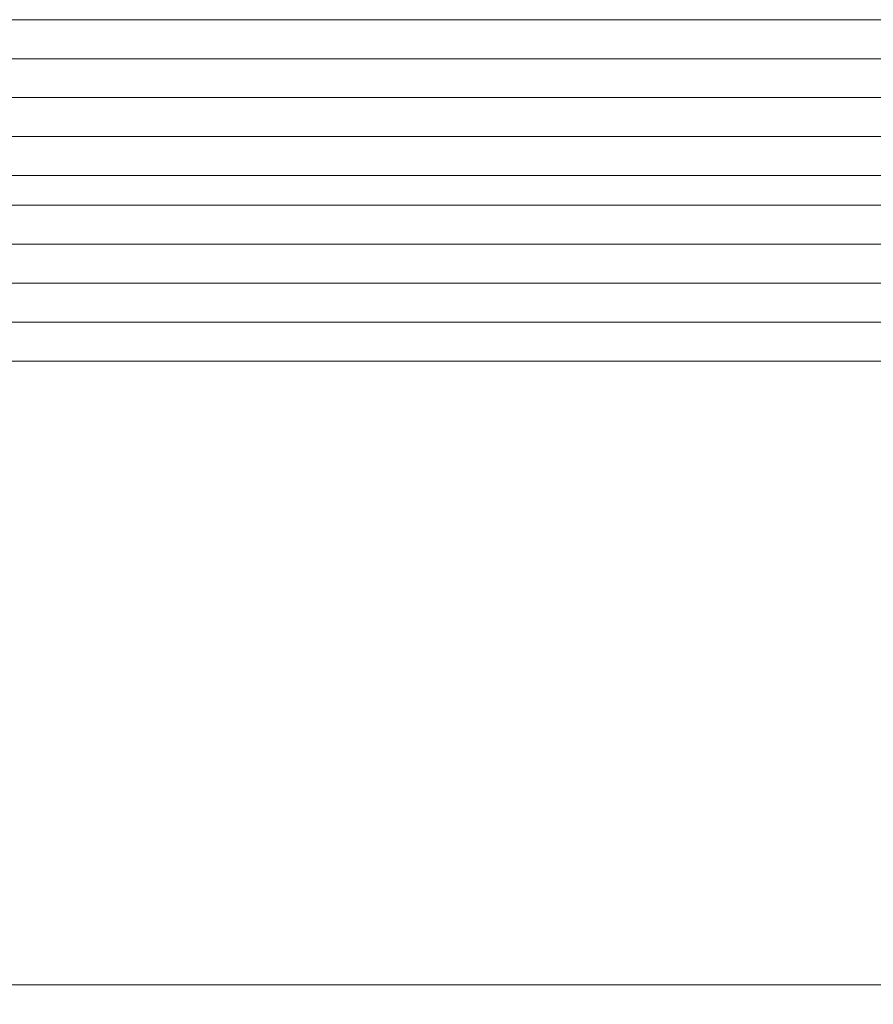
# Model space of a CAD drawing. Header units: inches. Extents: x 44881 to 156022, y 58140 to 83978.
# Tile 166 of 256: x 102494 to 102516, y 72472 to 72498. Entities that reach past the tile are written whole.
import ezdxf

# ---------------------------------------------------------------- set-up
doc = ezdxf.new("R2010")
doc.units = ezdxf.units.IN
doc.layers.add('_MB_kreskowanie_szklo_0.09', color=157, linetype='Continuous', lineweight=9)
doc.layers.add('_MB_szklo_0.15', color=142, linetype='Continuous', lineweight=15)

# ---------------------------------------------------------------- blocks, each defined once
blk = doc.blocks.new('*U364')
at = {"layer": '_MB_kreskowanie_szklo_0.09'}
for points in [[(0, -43), (918, -43)], [(0, -44), (918, -44)], [(0, -45), (918, -45)], [(0, -47.76), (918, -47.76)], [(0, -48.76), (918, -48.76)], [(0, -49.76), (918, -49.76)]]:
    blk.add_lwpolyline(points, dxfattribs=at)
at = {"layer": '_MB_szklo_0.15'}
for points in [[(918, -22), (0, -22), (0, -26), (918, -26)], [(918, -42), (0, -42), (0, -46), (918, -46)], [(918, -46), (0, -46), (0, -46.76), (918, -46.76)], [(918, -46.76), (0, -46.76), (0, -50.76), (918, -50.76)]]:
    blk.add_lwpolyline(points, dxfattribs=at)

msp = doc.modelspace()

# ---------------------------------------------------------------- block references
at = {"color": 14, "true_color": 0xa30000, "xscale": -1, "rotation": 180}
msp.add_blockref('*U364', (102472.536, 72446.823), dxfattribs=at)

doc.saveas('drawing.dxf')
